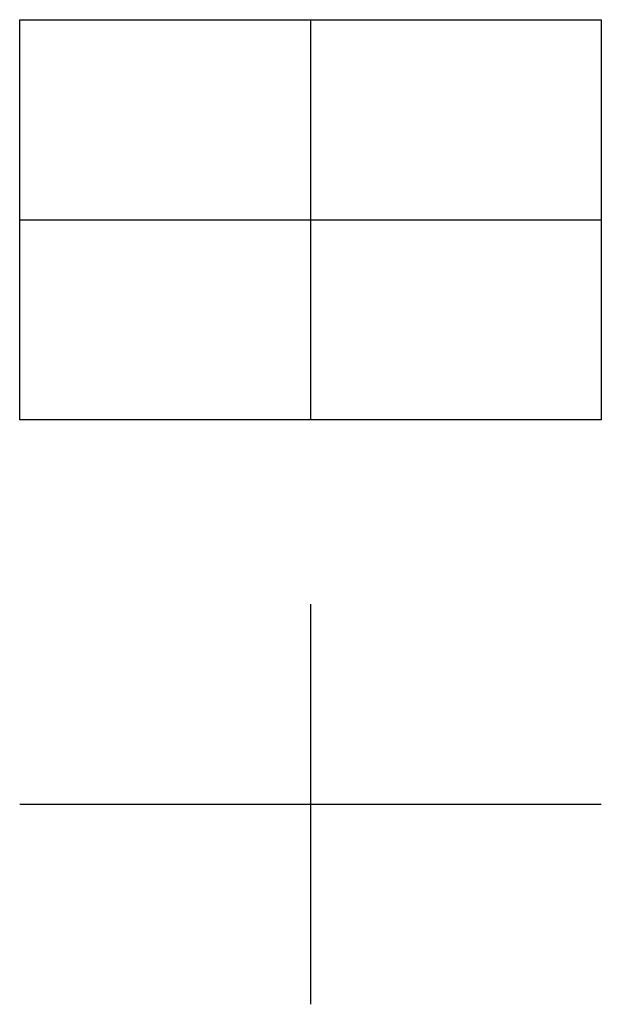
# Model space of a CAD drawing. Extents: x -40.8 to 52.7, y -36.6 to 15.
# Tile 3 of 4: x -9.3 to 21.2, y -36.6 to 15. Entities that reach past the tile are written whole.
import ezdxf

# ---------------------------------------------------------------- set-up
doc = ezdxf.new("R2010")
doc.units = 21
doc.header["$MEASUREMENT"] = 0
doc.layers.add('0_View_Frame_Border', color=7, linetype='Continuous', plot=False)
doc.layers.add('SH_Data', color=7, linetype='Continuous')

msp = doc.modelspace()

# ---------------------------------------------------------------- linework, layer by layer
at = {"layer": '0_View_Frame_Border', "color": 6}
msp.add_lwpolyline([(-9.261, 15.042), (21.239, 15.042), (21.239, -5.958), (-9.261, -5.958)], close=True, dxfattribs=at)
at = {"layer": 'SH_Data', "flags": 128}
for points in [[(5.989, 15.042), (5.989, -5.958)], [(-9.261, 4.542), (21.239, 4.542)], [(5.989, -15.621), (5.989, -36.621)], [(-9.261, -26.121), (21.239, -26.121)]]:
    msp.add_lwpolyline(points, dxfattribs=at)

doc.saveas('drawing.dxf')
